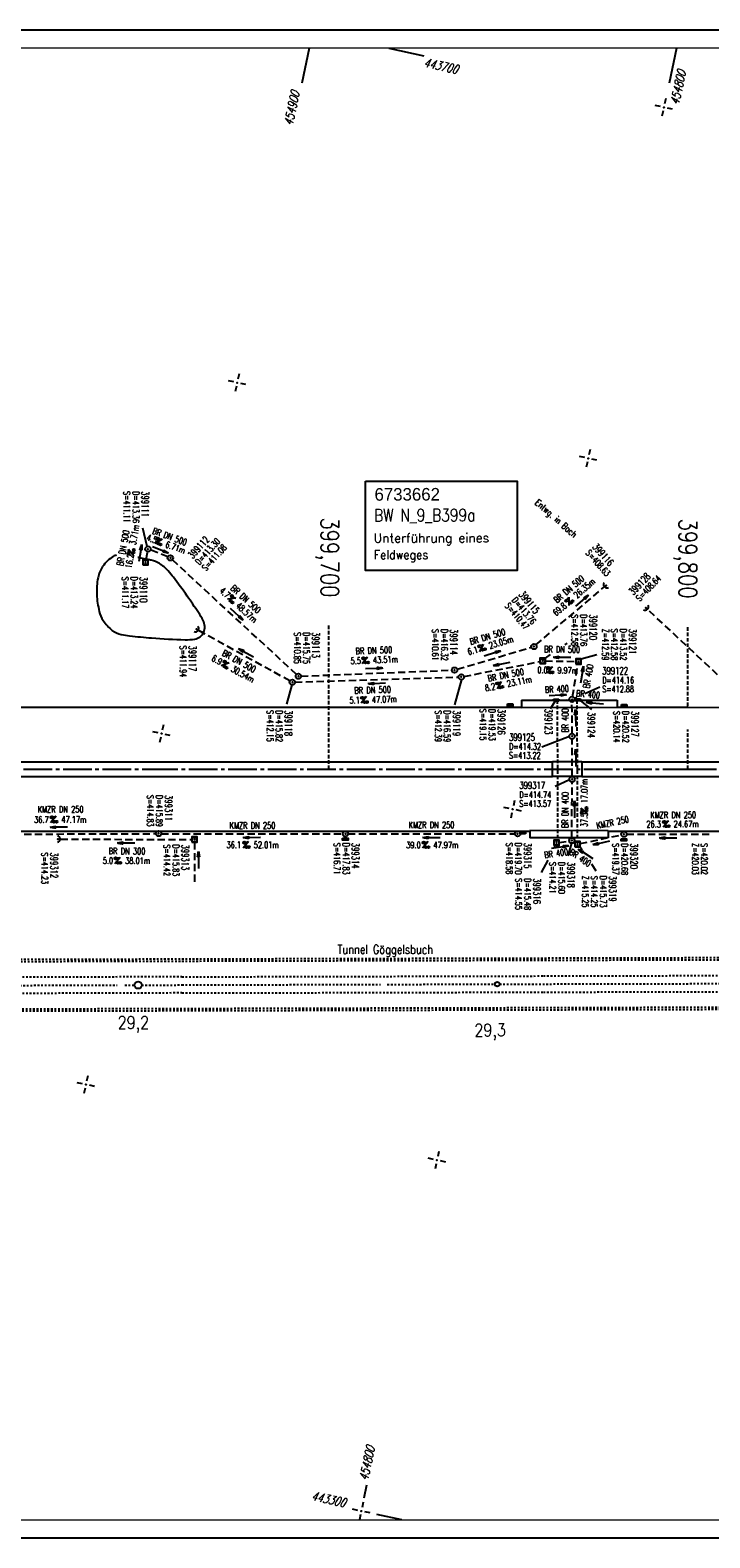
# Model space of a CAD drawing. Extents: x 0 to 1135, y 0 to 420.
# Tile 3 of 32: x 289 to 478, y 0 to 420. Entities that reach past the tile are written whole.
import ezdxf
from ezdxf.enums import TextEntityAlignment as Align

# ---------------------------------------------------------------- set-up
doc = ezdxf.new("R2010")
doc.units = 0
doc.header["$LTSCALE"] = 2
doc.header["$MEASUREMENT"] = 0
for name, pattern in [('ACAD_ISO03W100', [0.5, 0.25, -0.25]), ('ACAD_ISO05W100', [0.5, 0.25, -0.25]), ('ACHSE', [5.5, 4, -0.5, 0.5, -0.5]), ('AUSGEZOGEN', [0]), ('GESTRICH-X2', [1.5, 1, -0.5]), ('GESTRICHELT', [0.75, 0.5, -0.25])]:
    doc.linetypes.add(name, pattern=pattern)
doc.layers.get('0').update_dxf_attribs({"linetype": 'AUSGEZOGEN'})
for name, color, linetype in [('ACHSETOP', 250, 'ACHSE'), ('Bahnachse', 7, 'CONTINUOUS'), ('BAUWO', 250, 'CONTINUOUS'), ('BAUWU', 250, 'GESTRICHELT'), ('BW-SCHRIFT', 250, 'AUSGEZOGEN'), ('FBR', 8, 'CONTINUOUS'), ('Gleisachsen', 7, 'CONTINUOUS'), ('HEKTOM', 250, 'GESTRICHELT'), ('KANAL', 7, 'GESTRICH-X2'), ('NETZ', 250, 'CONTINUOUS'), ('PFEIL', 7, 'CONTINUOUS'), ('RAHMEN', 250, 'AUSGEZOGEN'), ('RRB', 4, 'CONTINUOUS'), ('SCHACHTNR', 6, 'CONTINUOUS'), ('SCHRIFT', 7, 'CONTINUOUS'), ('SCHSYMBOL', 7, 'CONTINUOUS'), ('TEXTO', 4, 'CONTINUOUS'), ('TEXTU', 4, 'CONTINUOUS'), ('TUNNEL', 15, 'CONTINUOUS')]:
    doc.layers.add(name, color=color, linetype=linetype)
doc.styles.add('ROMANS', font='romans.shx', dxfattribs={"width": 0.8})
doc.styles.add('UNIR-O', font='unir_o.shx')

# ---------------------------------------------------------------- blocks, each defined once
blk = doc.blocks.new('IKR')
at = {"color": 0}
for p, q in [((-2.5, 0), (-1, 0)), ((0, 1), (0, 2.5)), ((1, 0), (2.5, 0)), ((0, -2.5), (0, -1))]:
    blk.add_line(p, q, dxfattribs=at)
blk.add_circle((0, 0), 0.05, dxfattribs=at)
blk.add_point((0, 0), dxfattribs=at)
blk = doc.blocks.new('GST')
at = {"color": 0}
blk.add_circle((0, 0), 0.75, dxfattribs=at)
blk.add_point((0, 0), dxfattribs=at)
blk = doc.blocks.new('17')
blk.add_lwpolyline([(-0.76, -1.22), (0.75, -1.22), (0.75, -1.8), (-0.76, -1.8)], close=True)
blk.add_blockref('GST', (0, 0))
blk = doc.blocks.new('PROM')
blk.add_line((1.57, 1.82), (0.02, 0.02))
for centre, radius in [((0.32, 1.51), 0.317), ((0.94, 0.29), 0.283), ((1.64, 0.29), 0.283)]:
    blk.add_circle(centre, radius)
blk.add_arc((0.99, 2.68), 1.03, 239.1414, 303.3549)
blk = doc.blocks.new('PFEIL2')
at = {"color": 0}
for p, q in [((0.88, 0), (-2.4, -0.01)), ((0.88, -0.27), (0.88, 0.28)), ((0.88, 0.28), (2.43, 0.01)), ((0.91, 0.27), (0.88, 0.26)), ((0.97, 0.26), (0.88, 0.25)), ((1.02, 0.25), (0.88, 0.23)), ((1.07, 0.24), (0.88, 0.21)), ((1.13, 0.23), (0.88, 0.19)), ((1.18, 0.22), (0.88, 0.17)), ((1.24, 0.21), (0.88, 0.15)), ((1.29, 0.21), (0.88, 0.14)), ((1.34, 0.2), (0.88, 0.12)), ((1.4, 0.19), (0.88, 0.1)), ((1.45, 0.18), (0.88, 0.08)), ((1.51, 0.17), (0.88, 0.06)), ((1.56, 0.16), (0.88, 0.04)), ((1.61, 0.15), (0.88, 0.02)), ((1.67, 0.14), (0.88, 0.01)), ((1.72, 0.13), (0.88, -0.01)), ((1.78, 0.12), (0.88, -0.03)), ((1.83, 0.11), (0.88, -0.05)), ((1.88, 0.1), (0.88, -0.07)), ((1.94, 0.09), (0.88, -0.09)), ((2.05, 0.08), (0.88, -0.12)), ((1.99, 0.08), (0.88, -0.11)), ((2.1, 0.07), (0.88, -0.14)), ((2.15, 0.06), (0.88, -0.16)), ((2.21, 0.05), (0.88, -0.18)), ((2.26, 0.04), (0.88, -0.2)), ((2.32, 0.03), (0.88, -0.22)), ((2.37, 0.02), (0.88, -0.23)), ((2.42, 0.01), (0.88, -0.25)), ((2.43, 0.01), (0.88, -0.27))]:
    blk.add_line(p, q, dxfattribs=at)
blk = doc.blocks.new('20')
blk.add_lwpolyline([(-0.75, -0.75), (0.75, -0.75), (0.75, 0.75), (-0.75, 0.75)], close=True)
blk.add_circle((0, 0), 0.676)
blk.add_point((0, 0))
blk = doc.blocks.new('10')
blk.add_blockref('GST', (0, 0))
blk = doc.blocks.new('42')
at = {"color": 0}
blk.add_arc((-0.02, -0.31), 0.91, 12.5363, 167.4637, dxfattribs=at)
blk.add_point((0, 0), dxfattribs=at)
blk = doc.blocks.new('30')
at = {"color": 0}
for p, q in [((-0.75, -0.29), (-0.75, 0.29)), ((-0.75, 0.29), (0.75, 0.29)), ((0.75, 0.29), (0.75, -0.29)), ((0.75, -0.29), (-0.75, -0.29))]:
    blk.add_line(p, q, dxfattribs=at)
blk.add_point((0, 0), dxfattribs=at)
blk = doc.blocks.new('40')
at = {"color": 0}
blk.add_arc((0.02, 0.31), 0.91, 192.5363, 347.4637, dxfattribs=at)
blk.add_point((0, 0), dxfattribs=at)

msp = doc.modelspace()

# ---------------------------------------------------------------- linework, layer by layer
at = {"layer": 'ACHSETOP'}
msp.add_lwpolyline([(25, 214.13), (47.23, 214.13), (122.23, 214.13), (322.23, 214.13), (472.23, 214.13), (647.23, 214.13), (872.23, 214.13), (950, 214.13)], dxfattribs=at)
at = {"layer": 'Bahnachse', "linetype": 'ACAD_ISO05W100'}
for points in [[(220.15, 153.75), (313.35, 153.97)], [(315.47, 153.98), (318.15, 153.98)], [(320.15, 153.99), (331.34, 154.01)], [(331.34, 154.03), (386.64, 154.16)], [(388.54, 154.17), (418.5, 154.24)], [(419.8, 154.25), (518.5, 154.49)]]:
    msp.add_lwpolyline(points, dxfattribs=at)
at = {"layer": 'Bahnachse', "linetype": 'Continuous'}
for centre, radius in [((319.15, 153.99), 1), ((419.15, 154.24), 0.65)]:
    msp.add_circle(centre, radius, dxfattribs=at)
at = {"layer": 'BAUWO'}
for p, q in [((425.88, 233.33), (452.5, 233.34)), ((425.88, 233.33), (425.88, 231.34)), ((425.88, 231.34), (452.5, 231.36)), ((452.5, 233.34), (452.5, 231.36)), ((434.54, 212.07), (434.52, 216.29)), ((434.52, 216.29), (442.72, 216.29)), ((442.72, 216.29), (442.69, 212.1)), ((442.69, 212.1), (434.54, 212.07)), ((428.25, 197.04), (428.24, 195.04)), ((450.03, 194.98), (428.24, 195.04)), ((450.04, 196.98), (428.25, 197.04)), ((450.04, 196.98), (450.03, 194.98))]:
    msp.add_line(p, q, dxfattribs=at)
at = {"layer": 'BAUWU'}
for p, q in [((435.85, 233.33), (435.94, 195.02)), ((441.33, 233.34), (441.42, 195.01))]:
    msp.add_line(p, q, dxfattribs=at)
at = {"layer": 'BW-SCHRIFT'}
msp.add_lwpolyline([(382.47, 294.39), (424.66, 294.39), (424.66, 269.45), (382.47, 269.45)], close=True, dxfattribs=at)
at = {"layer": 'FBR'}
for points in [[(47.23, 231.38), (122.23, 231.38), (322.23, 231.38), (425.88, 231.38)], [(452.5, 231.38), (472.23, 231.38), (652.81, 231.29)], [(47.23, 196.88), (122.23, 196.88), (322.23, 196.88), (428.25, 196.88)], [(450.04, 196.88), (472.23, 196.88), (647.23, 196.88), (673.61, 196.83)]]:
    msp.add_lwpolyline(points, dxfattribs=at)
for points in [[(47.23, 216.13, 0), (106.16, 216.13, -0.000002), (122.23, 216.13), (322.23, 216.13, 0.000002), (397.23, 216.13, -0.000001), (434.52, 216.13, -0.000003)], [(442.72, 216.13, -0.000001), (472.23, 216.13, -0.000003), (559.73, 216.13, 0.000002), (647.23, 216.13, 0.000002), (759.73, 216.13, -0.000002), (856.49, 216.13, -0.000002)], [(47.23, 212.13, 0), (106.16, 212.13, -0.000002), (122.23, 212.13), (322.23, 212.13, 0.000002), (397.23, 212.13, -0.000001), (434.54, 212.13, -0.000003)], [(442.69, 212.13, -0.000001), (472.23, 212.13, -0.000003), (559.73, 212.13, 0.000002), (647.23, 212.13, 0.000002), (759.73, 212.13, -0.000002), (855.79, 212.13, -0.000002)]]:
    msp.add_lwpolyline(points, format="xyb", dxfattribs=at)
at = {"layer": 'Gleisachsen', "linetype": 'ACAD_ISO03W100'}
for points in [[(135.94, 155.82), (331.33, 156.38)], [(331.34, 156.28), (431.99, 156.52)], [(431.99, 156.52), (531.99, 156.77)], [(135.94, 151.31), (331.34, 151.88)], [(331.35, 151.78), (432, 152.02)], [(432, 152.02), (532, 152.27)]]:
    msp.add_lwpolyline(points, dxfattribs=at)
at = {"layer": 'HEKTOM'}
for p, q in [((372.22, 214.14), (372.23, 254.13)), ((472.24, 231.67), (472.23, 254.13)), ((472.24, 214.14), (472.24, 225.2))]:
    msp.add_line(p, q, dxfattribs=at)
at = {"layer": 'KANAL'}
for p, q in [((321.35, 272.55), (321.75, 274.71)), ((327.42, 273.26), (322.59, 275.17)), ((363.23, 240.52), (328.66, 272.48)), ((429.93, 248.75), (448.87, 264.84)), ((563.78, 162.56), (461.13, 258.55)), ((361.43, 238.7), (336.01, 252.74)), ((407.98, 241.97), (428.63, 248.07)), ((409.88, 239.96), (431.07, 244.12)), ((432.55, 244.28), (441.02, 244.15)), ((362.83, 238.36), (408.37, 239.77)), ((364.54, 240.04), (406.51, 241.71)), ((440.09, 234.31), (441.66, 243.41)), ((436.3, 233.37), (439.22, 233.54)), ((439.98, 224.04), (439.96, 232.84)), ((440.71, 233.51), (440.87, 233.51)), ((439.99, 212.05), (439.98, 222.54)), ((439.93, 195), (439.99, 210.58)), ((278.42, 196), (324.11, 196.17)), ((297.57, 194.66), (334.07, 194.5)), ((325.61, 196.16), (376.11, 196.12)), ((334.8, 193.76), (334.82, 182.2)), ((377.61, 196.12), (424.09, 196.14)), ((436.39, 193.71), (439.17, 194.14)), ((440.88, 193.64), (440.54, 193.84)), ((442.23, 193.38), (453.69, 195.83)), ((455.17, 196), (478.35, 196.02))]:
    msp.add_line(p, q, dxfattribs=at)
at = {"layer": 'NETZ'}
for p, q in [((366.81, 414.98), (364.7, 405.2)), ((388.96, 414.98), (398.73, 412.87)), ((469.1, 414.98), (467, 405.2)), ((382.1, 11.18), (382.88, 14.8)), ((392.58, 5.02), (385.64, 6.52))]:
    msp.add_line(p, q, dxfattribs=at)
at = {"layer": 'RAHMEN'}
for p, q in [((1135, 420), (0, 420)), ((0, 0), (950, 0))]:
    msp.add_line(p, q, dxfattribs=at)
at = {"layer": 'RAHMEN', "const_width": 0.35}
msp.add_lwpolyline([(25, 5), (1130, 5), (1130, 415), (25, 415), (25, 5)], dxfattribs=at)
at = {"layer": 'RRB'}
msp.add_lwpolyline([(309.25, 270.56, 0.094233), (307.99, 267.5, 0.064611), (307.63, 262.71, 0.048256), (308.33, 258.08, 0.082264), (309.43, 255.54, 0.08426), (311.96, 252.79, 0.115527), (314.45, 251.65, 0.021414), (316.79, 251.28, 0.008252), (322.9, 250.68, 0.013952), (332.23, 250.18, 0.048497), (334.92, 250.37, 0.119614), (336.43, 251.02, 0.129144), (337.38, 252.22, 0.114195), (337.69, 253.9, 0.112702), (337.24, 255.56, 0.021946), (335.95, 257.73, 0.009847), (332.79, 262.37, 0.007272), (328.96, 267.58, 0.020706), (327.52, 269.34, 0.069226), (325.08, 271.4, 0.089898), (322.79, 272.32, 0.000472), (321.86, 272.52, 0.000225), (319.89, 272.92, 0.000278), (319.03, 273.1, 0.000535)], format="xyb", dxfattribs=at)
at = {"layer": 'SCHACHTNR'}
for p, q in [((321.71, 276.16), (320.45, 281.24)), ((437.93, 248.82), (438.58, 249.27)), ((432.55, 245.05), (433.97, 246.04)), ((442.54, 244.89), (446.84, 246.11)), ((361.93, 237.62), (360.44, 232.26)), ((409.18, 239.09), (407.2, 232.08)), ((443.55, 235.19), (447.7, 237.07)), ((435.28, 233.05), (433.93, 230.92)), ((440.67, 233.89), (441.35, 234.2)), ((442.37, 233.13), (445.4, 230.8)), ((439.24, 223.25), (431.55, 220.3)), ((439.24, 211.17), (435.31, 209.29)), ((439.82, 193.48), (438.81, 190)), ((435.3, 192.87), (435.02, 192.33)), ((442.27, 192.47), (442.78, 191.69)), ((433.2, 188.81), (431.4, 185.31)), ((445.36, 187.77), (446.62, 185.85))]:
    msp.add_line(p, q, dxfattribs=at)
at = {"layer": 'SCHSYMBOL'}
msp.add_lwpolyline([(313.12, 273.76, 0.050563), (312.33, 273.42, 0.121476), (309.25, 270.56, 0.094233)], format="xyb", dxfattribs=at)
at = {"layer": 'TUNNEL', "linetype": 'ACAD_ISO03W100'}
for p, q in [((128.35, 160.79), (331.32, 161.28)), ((131.42, 160.19), (331.32, 160.68)), ((331.33, 161.28), (781.32, 162.38)), ((331.33, 160.68), (781.32, 161.78)), ((331.36, 147.38), (131.41, 146.89)), ((781.35, 148.48), (331.36, 147.38)), ((781.35, 147.88), (331.36, 146.78)), ((331.36, 146.78), (128.29, 146.29))]:
    msp.add_line(p, q, dxfattribs=at)

# ---------------------------------------------------------------- block references
at = {"layer": 'NETZ', "rotation": 167.8412}
for p in [(465.55, 398.48), (346.73, 321.78), (444.48, 300.72), (325.67, 224.03), (423.42, 202.97), (304.6, 126.27), (402.36, 105.21), (381.3, 7.45)]:
    msp.add_blockref('IKR', p, dxfattribs=at)
at = {"layer": 'PFEIL'}
for p, rotation in [((319.73, 274.31), 79.5693655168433), ((325.37, 275.15), 338.4181655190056), ((442.75, 261.06), 40.34536551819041), ((346.63, 257.24), 317.2423655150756), ((349.2, 246.6), 151.0800655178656), ((417.78, 246.34), 16.42996551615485), ((420.37, 243.49), 191.1526655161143), ((437.2, 245.32), 179.2806655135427), ((384.82, 242.17), 2.290065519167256), ((442.76, 240.44), 80.28336551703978), ((385.64, 238.07), 181.7793655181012), ((435.97, 234.67), 3.103065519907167), ((446.37, 232.56), 174.7169655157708), ((440.98, 228.43), 90.12906551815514), ((440.99, 217.3), 90.03556551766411), ((440.7, 202.97), 89.72516551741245), ((297.08, 198.03), 180.2044655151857), ((315.8, 193.59), 179.781965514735), ((350.86, 195.14), 179.9269655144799), ((400.85, 195.13), 180.0503655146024), ((448.18, 193.63), 192.0566655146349), ((466.76, 195), 180.0664655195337), ((335.96, 188.84), 90.66663319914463), ((436.64, 192.37), 8.342965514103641), ((443.78, 190.51), 147.6073655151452)]:
    msp.add_blockref('PFEIL2', p, dxfattribs=dict(at, rotation=rotation))
at = {"layer": 'SCHSYMBOL'}
for name, p, rotation in [('10', (321.88, 275.46), 359.9999655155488), ('10', (328.12, 272.99), 359.9999655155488), ('20', (321.21, 271.8), 359.9999655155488), ('40', (449.44, 265.33), 316.0679181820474), ('40', (460.57, 259.07), 44.7048623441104), ('40', (335.36, 253.11), 55.16995998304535), ('10', (429.36, 248.27), 359.9999655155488), ('20', (431.8, 244.28), 359.9999655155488), ('20', (441.78, 244.15), 359.9999655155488), ('10', (363.78, 240.01), 359.9999655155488), ('10', (407.26, 241.75), 359.9999655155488), ('10', (409.13, 239.81), 359.9999655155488), ('10', (362.09, 238.34), 359.9999655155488), ('30', (422.77, 232.01), 359.9999655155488), ('30', (435.54, 233.34), 359.9999655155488), ('10', (439.97, 233.58), 359.9999655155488), ('30', (441.61, 233.43), 359.9999655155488), ('30', (454.49, 231.84), 359.9999655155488), ('10', (439.99, 223.28), 359.9999655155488), ('10', (440, 211.32), 359.9999655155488), ('42', (296.8, 194.66), 269.9999655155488), ('10', (324.85, 196.18), 359.9999655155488), ('20', (334.81, 194.51), 359.9999655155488), ('17', (376.86, 196.11), 359.9999655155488), ('GST', (424.83, 196.15), 179.9999655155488), ('30', (426.27, 196.41), 178.4308331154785), ('20', (435.64, 193.62), 359.9999655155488), ('10', (439.92, 194.25), 359.9999655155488), ('20', (441.51, 193.23), 359.9999655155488), ('17', (454.42, 195.99), 359.9999655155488)]:
    msp.add_blockref(name, p, dxfattribs=dict(at, rotation=rotation))
at = {"layer": 'TEXTU'}
for p, rotation in [((323.75, 277.03), 339.9506278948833), ((317.95, 273.54), 79.5693655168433), ((343.98, 261.45), 317.5714462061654), ((439.07, 259.66), 40.34536551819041), ((414.24, 246.81), 16.42996551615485), ((342.21, 242.91), 331.0800655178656), ((381.56, 243.49), 2.290065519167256), ((432.91, 240.83), 359.2806655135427), ((419.08, 236.45), 11.15266551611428), ((381.24, 232.49), 1.779365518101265), ((444.27, 201.68), 89.72516551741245), ((294.76, 199.2), 0.2044655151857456), ((465.27, 197.93), 0.06646551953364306), ((348.35, 192.15), 359.9269655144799), ((398.35, 192.13), 0.05036551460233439), ((312.54, 187.75), 359.781965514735)]:
    msp.add_blockref('PROM', p, dxfattribs=dict(at, rotation=rotation))

# ---------------------------------------------------------------- texts
at = {"layer": 'Bahnachse', "linetype": 'Continuous', "style": 'ROMANS'}
for s, rotation, oblique, width, p in [('29,2', 0.1393, 0, 0.8334, (313.45, 141.78)), ('29,3', 0.8401, 360, 0.8337, (412.81, 139.64))]:
    msp.add_text(s, height=3.5, rotation=rotation, dxfattribs=dict(at, oblique=oblique, width=width)).set_placement(p)
at = {"layer": 'BW-SCHRIFT'}
for s, height, style, p in [('6733662', 3.5, 'UNIR-O', (384.98, 288.92)), ('Unterführung eines', 2.5, 'ROMANS', (384.76, 277.24))]:
    msp.add_text(s, height=height, rotation=0.1716, dxfattribs=dict(at, style=style)).set_placement(p)
at = {"layer": 'BW-SCHRIFT', "style": 'ROMANS'}
for s, height, width, p in [('BW N_9_B399a', 3.5, 0.8, (384.84, 283.1)), ('Feldweges', 2.5, 0.9, (384.79, 272.6))]:
    msp.add_text(s, height=height, rotation=0.1716, dxfattribs=dict(at, width=width)).set_placement(p)
at = {"layer": 'HEKTOM', "style": 'ROMANS', "width": 0.8}
for s, p in [('399,700', (370.03, 284.24)), ('399,800', (469.74, 283.92))]:
    msp.add_text(s, height=5, rotation=270, dxfattribs=at).set_placement(p)
at = {"layer": 'NETZ', "style": 'ROMANS', "oblique": 16.6, "width": 0.75}
for s, rotation, p in [('443700', 347.8412, (398.49, 409.82)), ('454800', 77.8412, (469.7, 399.02)), ('454900', 77.8412, (362.12, 393.23)), ('454800', 77.8412, (383.09, 15.77)), ('443300', 347.8412, (367.21, 10.54))]:
    msp.add_text(s, height=2.5, rotation=rotation, dxfattribs=at).set_placement(p)
at = {"layer": 'SCHACHTNR', "style": 'ROMANS'}
for s, height, rotation, width, p in [('S=411.11', 1.8, 270, 0.6, (315.12, 291.59)), ('D=413.36', 1.8, 270, 0.6, (317.64, 291.56)), ('399111', 2, 270, 0.7, (320.13, 291.56)), ('399112', 2, 47.8068, 0.7, (334.33, 272.57)), ('D=413.30', 1.8, 47.8068, 0.6, (336.2, 270.87)), ('S=411.08', 1.8, 47.8068, 0.6, (338.05, 269.2)), ('S=408.63', 1.8, 311.6326, 0.6, (443.62, 274.24)), ('399116', 2, 311.6326, 0.7, (445.51, 275.92)), ('S=411.17', 1.8, 270, 0.6, (314.66, 267.75)), ('D=413.24', 1.8, 270, 0.6, (317.15, 267.75)), ('399110', 2, 270, 0.7, (319.64, 267.73)), ('399128', 2, 46.3529, 0.7, (457.04, 262.44)), ('S=408.64', 1.8, 46.3529, 0.6, (458.85, 260.72)), ('S=410.47', 1.8, 309.7215, 0.6, (421.15, 259.54)), ('D=413.76', 1.8, 309.7215, 0.6, (423.08, 261.11)), ('399115', 2, 309.7215, 0.7, (424.99, 262.71)), ('S=412.58', 1.8, 270, 0.6, (439.81, 257.26)), ('D=413.76', 1.8, 270, 0.6, (442.31, 257.27)), ('399120', 2, 270, 0.7, (444.84, 257.27)), ('S=410.85', 1.8, 270, 0.6, (362.62, 252.28)), ('D=415.75', 1.8, 270, 0.6, (365.12, 252.29)), ('399113', 2, 270, 0.7, (367.61, 252.3)), ('S=410.61', 1.8, 270, 0.6, (401.02, 253.17)), ('D=416.32', 1.8, 270, 0.6, (403.55, 253.17)), ('399114', 2, 270, 0.7, (406.04, 253.14)), ('Z=412.59', 1.8, 270, 0.6, (448.38, 253.25)), ('S=412.58', 1.8, 270, 0.6, (450.88, 253.26)), ('D=413.52', 1.8, 270, 0.6, (453.37, 253.26)), ('399121', 2, 270, 0.7, (455.87, 253.27)), ('S=411.94', 1.8, 270, 0.6, (330.79, 248.56)), ('399117', 2, 270, 0.7, (333.29, 248.57)), ('399122', 2, 0.0964, 0.7, (448.37, 240.53)), ('D=414.16', 1.8, 0.0964, 0.6, (448.38, 238.03)), ('S=412.88', 1.8, 0.0964, 0.6, (448.39, 235.54)), ('S=412.15', 1.8, 270, 0.6, (355.01, 230.57)), ('D=415.82', 1.8, 270, 0.6, (357.52, 230.54)), ('399118', 2, 270, 0.7, (360.02, 230.55)), ('S=412.39', 1.8, 270, 0.6, (401.83, 230.51)), ('D=416.59', 1.8, 270, 0.6, (404.32, 230.51)), ('399119', 2, 270, 0.7, (406.85, 230.51)), ('S=419.15', 1.8, 270, 0.6, (414.3, 230.94)), ('D=419.53', 1.8, 270, 0.6, (416.81, 230.91)), ('399126', 2, 270, 0.7, (419.31, 230.91)), ('399123', 2, 270, 0.7, (432.42, 230.98)), ('399124', 2, 270, 0.7, (444.33, 230.03)), ('S=420.14', 1.8, 270, 0.6, (451.51, 230.34)), ('D=420.52', 1.8, 270, 0.6, (454.01, 230.34)), ('399127', 2, 270, 0.7, (456.5, 230.32)), ('399125', 2, 359.8619, 0.7, (422.44, 222.04)), ('S=413.22', 1.8, 359.8619, 0.6, (422.41, 217.06)), ('D=414.32', 1.8, 359.8619, 0.6, (422.44, 219.55)), ('399317', 2, 360, 0.7, (425.28, 208.61)), ('S=414.83', 1.8, 270, 0.6, (321.66, 206.93)), ('D=415.89', 1.8, 270, 0.6, (324.14, 206.9)), ('399311', 2, 270, 0.7, (326.64, 206.91)), ('D=414.74', 1.8, 360, 0.6, (425.28, 206.12)), ('S=413.57', 1.8, 360, 0.6, (425.29, 203.63)), ('S=416.71', 1.8, 270, 0.6, (373.65, 193.61)), ('D=417.83', 1.8, 270, 0.6, (376.17, 193.61)), ('399314', 2, 270, 0.7, (378.67, 193.62)), ('S=418.58', 1.8, 270, 0.6, (421.64, 193.66)), ('D=419.70', 1.8, 270, 0.6, (424.14, 193.67)), ('399315', 2, 270, 0.7, (426.62, 193.64)), ('S=419.37', 1.8, 270, 0.6, (451.24, 193.49)), ('D=420.68', 1.8, 270, 0.6, (453.73, 193.49)), ('399320', 2, 270, 0.7, (456.23, 193.5)), ('Z=420.03', 1.8, 270, 0.6, (473.39, 193.51)), ('S=420.02', 1.8, 270, 0.6, (475.89, 193.51)), ('S=414.23', 1.8, 270, 0.6, (292.25, 190.92)), ('399312', 2, 270, 0.7, (294.75, 190.93)), ('S=414.42', 1.8, 270, 0.6, (326.26, 193.16)), ('D=415.83', 1.8, 270, 0.6, (328.78, 193.16)), ('399313', 2, 270, 0.7, (331.27, 193.13)), ('S=414.21', 1.8, 270, 0.6, (433.68, 188.28)), ('D=415.60', 1.8, 270, 0.6, (436.18, 188.29)), ('399318', 2, 270, 0.7, (438.67, 188.29)), ('S=414.55', 1.8, 270, 0.6, (424.22, 183.74)), ('D=415.48', 1.8, 270, 0.6, (426.72, 183.74)), ('399316', 2, 270, 0.7, (429.21, 183.75)), ('Z=415.25', 1.8, 270, 0.6, (442.79, 184.41)), ('S=414.25', 1.8, 270, 0.6, (445.28, 184.41)), ('D=415.73', 1.8, 270, 0.6, (447.78, 184.42)), ('399319', 2, 270, 0.7, (450.27, 184.42))]:
    msp.add_text(s, height=height, rotation=rotation, dxfattribs=dict(at, width=width)).set_placement(p)
at = {"layer": 'SCHRIFT', "style": 'ROMANS', "width": 0.8}
msp.add_text('Entwg. in Bach', height=1.8, rotation=318.5711, dxfattribs=at).set_placement((429.45, 288.16))
at = {"layer": 'TEXTO', "style": 'ROMANS'}
for s, rotation, width, p in [('BR DN 500', 79.5694, 0.6, (315.86, 275.58)), ('BR DN 500', 339.9506, 0.6, (327.65, 278.07)), ('BR DN 500', 317.5714, 0.75, (348.5, 260.85)), ('BR DN 500', 40.3454, 0.75, (439.69, 263.59)), ('BR DN 500', 16.43, 0.75, (416.69, 250.18)), ('BR DN 500', 2.2901, 0.75, (384.83, 246.31)), ('BR DN 500', 359.2807, 0.6, (437.2, 246.61)), ('BR DN 500', 331.0801, 0.75, (346.81, 243.43)), ('BR DN 500', 11.1527, 0.75, (421.69, 239.48)), ('BR 400', 80.2834, 0.6, (445.39, 239.87)), ('BR DN 500', 1.7794, 0.75, (384.47, 235.29)), ('BR 400', 3.1031, 0.6, (435.79, 235.55)), ('BR 400', 354.717, 0.6, (444.35, 234.1)), ('BR 400', 90.1291, 0.6, (438.97, 227.71)), ('BR DN 400', 89.7252, 0.6, (438.95, 202.78)), ('KMZR DN 250', 0.2045, 0.75, (297.57, 202.04)), ('KMZR DN 250', 0.0665, 0.75, (468.14, 200.48)), ('KMZR DN 250', 359.927, 0.75, (350.98, 197.55)), ('KMZR DN 250', 0.0504, 0.75, (400.84, 197.7)), ('KMZR 250', 12.0567, 0.6, (451.45, 198.43)), ('BR DN 300', 359.782, 0.75, (316.05, 190.4)), ('BR 400', 8.343, 0.6, (435.69, 189.79)), ('BR 400', 326.6489, 0.6, (441.76, 188.7))]:
    msp.add_text(s, height=1.8, rotation=rotation, dxfattribs=dict(at, width=width)).set_placement(p, align=Align.CENTER)
at = {"layer": 'TEXTU', "style": 'ROMANS'}
for s, rotation, width, p in [('3.71m', 79.5694, 0.6, (318.49, 276.5)), ('4.5', 339.9506, 0.6, (321.33, 277.93)), ('6.71m', 339.9506, 0.6, (326.56, 276)), ('16.2', 79.5694, 0.6, (317.3, 269.95)), ('26.35m', 40.3454, 0.75, (441.34, 261.62)), ('4.7', 317.5714, 0.75, (341.61, 263.6)), ('48.57m', 317.5714, 0.75, (346.19, 259.42)), ('69.8', 40.3454, 0.75, (435.58, 256.69)), ('6.1', 16.43, 0.75, (411.15, 245.9)), ('23.05m', 16.43, 0.75, (417.12, 247.65)), ('6.9', 331.0801, 0.75, (339.4, 244.46)), ('5.5', 2.2901, 0.75, (378.33, 243.37)), ('43.51m', 2.2901, 0.75, (384.55, 243.62)), ('30.54m', 331.0801, 0.75, (344.83, 241.47)), ('23.11m', 11.1527, 0.75, (422.04, 237.02)), ('0.0', 359.2807, 0.6, (430.33, 240.87)), ('9.97m', 359.2807, 0.6, (435.9, 240.79)), ('8.2', 11.1527, 0.75, (415.93, 235.81)), ('5.1', 1.7794, 0.75, (378.02, 232.38)), ('47.07m', 1.7794, 0.75, (384.24, 232.58)), ('17.07m', 89.7252, 0.6, (444.27, 204.69)), ('36.7', 0.2045, 0.75, (290.19, 199.17)), ('47.17m', 0.2045, 0.75, (297.77, 199.2)), ('37.5', 89.7252, 0.6, (444.24, 198.02)), ('26.3', 0.0665, 0.75, (460.68, 197.92)), ('24.67m', 0.0665, 0.75, (468.26, 197.95)), ('36.1', 359.927, 0.75, (343.76, 192.16)), ('52.01m', 359.927, 0.75, (351.34, 192.15)), ('39.0', 0.0504, 0.75, (393.78, 192.12)), ('47.97m', 0.0504, 0.75, (401.36, 192.12)), ('5.0', 359.782, 0.75, (309.3, 187.75)), ('38.01m', 359.782, 0.75, (315.53, 187.75))]:
    msp.add_text(s, height=1.8, rotation=rotation, dxfattribs=dict(at, width=width)).set_placement(p)
at = {"layer": 'TUNNEL', "linetype": 'Continuous', "style": 'ROMANS', "oblique": 360, "width": 0.8}
msp.add_text('Tunnel Göggelsbuch', height=2.5, rotation=359.9208, dxfattribs=at).set_placement((374.64, 162.69))
msp.add_text('Tunnel Göggelsbuch', height=2.5, rotation=359.9208, dxfattribs=at).set_placement((374.64, 162.69))

doc.saveas('drawing.dxf')
